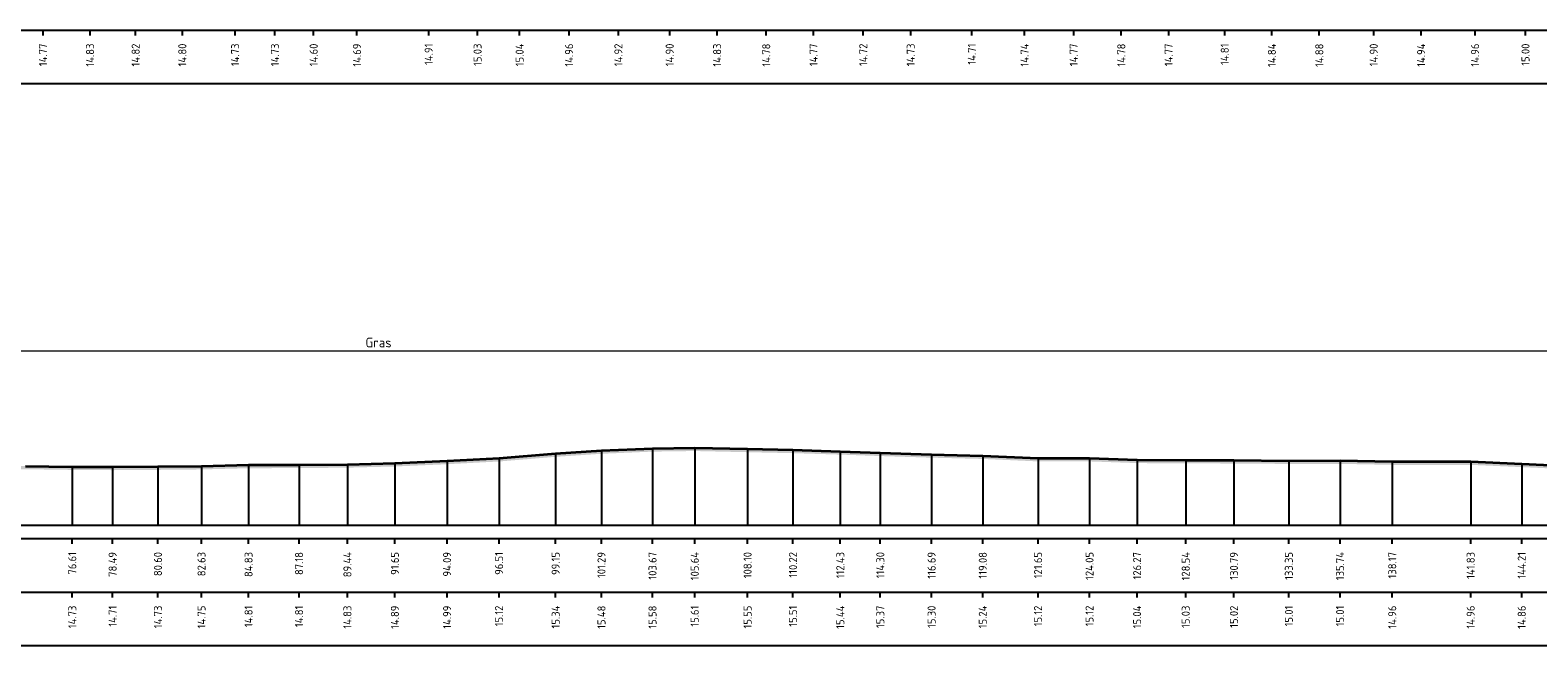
# Model space of a CAD drawing. Header units: metres. Extents: x 197882 to 206172, y 361908 to 364395.
# Tile 11 of 41: x 205859 to 205929, y 363821 to 363850. Entities that reach past the tile are written whole.
import ezdxf
from ezdxf.enums import TextEntityAlignment as Align

# ---------------------------------------------------------------- set-up
doc = ezdxf.new("R2010")
doc.units = ezdxf.units.M
doc.header["$PDMODE"] = 35
doc.header["$PDSIZE"] = 0.075
for name, color, linetype, lineweight in [('X-ME-AL-PROFIEL_HUIDIG MAAIVELD-GD', 252, 'Continuous', 0), ('X-XX-AL-DETAIL1-M', 7, 'Continuous', 18), ('X-XX-AL-DWARSPROFIEL_PROFIELLIJN MAAIVELD-GD', 8, 'Continuous', 35)]:
    doc.layers.add(name, color=color, linetype=linetype, lineweight=lineweight)
doc.layers.add('X-ME-AL-PROFIELRASTER-S', color=7, linetype='Continuous')
doc.styles.add('NLCS-ISO-ANNOTATIEF-T18', font='NLCS-ISO.ttf', dxfattribs={"height": 1.8})
doc.styles.add('NLCS-ISO-ANNOTATIVE-T18', font='NLCS-ISO.ttf', dxfattribs={"height": 1.8})
doc.dimstyles.new('NLCS-ANNOTATIEF-T18-PIJL_L2_H0', dxfattribs={"dimtxt": 2.5, "dimasz": 1.8, "dimexe": 2, "dimexo": 2, "dimgap": 0.7, "dimtad": 1, "dimzin": 0, "dimdsep": 46, "dimtxsty": 'NLCS-ISO-ANNOTATIEF-T18', "dimcen": 0, "dimdle": 2, "dimclrd": 256, "dimclre": 256, "dimclrt": 10, "dimaunit": 2, "dimadec": 0, "dimazin": 0, "dimtfac": 1, "dimtdec": 3, "dimtofl": 0, "dimtmove": 0, "dimatfit": 3, "dimfxl": 2, "dimfxlon": 1, "dimtfillclr": 256, "dimtolj": 1, "dimtzin": 0, "dimlwd": -1, "dimlwe": -1, "dimarcsym": 0})

# ---------------------------------------------------------------- blocks, each defined once
blk = doc.blocks.new('SAL-PROFIELRASTER_BALK_EIND1-D')
at = {"color": 0, "linetype": 'ByBlock', "lineweight": -2, "flags": 128}
for points in [[(0, 0), (1, 0)], [(0, -2.5), (1, -2.5)], [(0, -12.5), (1, -12.5)]]:
    blk.add_lwpolyline(points, dxfattribs=at)
blk = doc.blocks.new('SAL-PROFIELRASTER_BALK_EIND2-D')
at = {"color": 0, "linetype": 'ByBlock', "lineweight": -2}
blk.add_line((1, -12.5), (0, -12.5), dxfattribs=at)
blk = doc.blocks.new('SAL-PROFIELRASTER_BALK_DATA-D')
at = {"color": 0, "linetype": 'ByBlock', "lineweight": -2}
blk.add_lwpolyline([(0, -3.5), (0, -2.5)], dxfattribs=at)
at = {"color": 0, "linetype": 'ByBlock', "lineweight": -2, "style": 'NLCS-ISO-ANNOTATIVE-T18'}
blk.add_attdef('GETAL', text='', height=1.5, rotation=90, dxfattribs=at).set_placement((0.75, -5), align=Align.RIGHT)
blk = doc.blocks.new('SAL-PROFIELRASTER_AANHAAL-D')
at = {"color": 9, "linetype": 'ByBlock', "lineweight": -2, "flags": 128}
blk.add_lwpolyline([(0, 1), (0, 0)], dxfattribs=at)
blk = doc.blocks.new('*D31')
at = {"layer": 'Defpoints', "color": 0, "transparency": 16777216}
for p in [(205787.059, 363834.542), (205787.059, 363826.427), (205962.44, 363826.427)]:
    blk.add_point(p, dxfattribs=at)
at = {"layer": 'X-XX-AL-DETAIL1-M', "transparency": 16777216}
for p, q in [((205787.059, 363834.042), (205787.059, 363835.042)), ((205962.44, 363834.042), (205962.44, 363835.042)), ((205961.99, 363834.542), (205787.509, 363834.542))]:
    blk.add_line(p, q, dxfattribs=at)
for points in [[(205787.509, 363834.617), (205787.509, 363834.467), (205787.059, 363834.542)], [(205961.99, 363834.617), (205961.99, 363834.467), (205962.44, 363834.542)]]:
    blk.add_solid(points, dxfattribs=at)
at = {"layer": 'X-XX-AL-DETAIL1-M', "color": 10, "transparency": 16777216, "insert": (205874.75, 363834.942), "char_height": 0.45, "attachment_point": 5, "style": 'NLCS-ISO-ANNOTATIEF-T18'}
blk.add_mtext('\\A1;Gras', dxfattribs=at)

msp = doc.modelspace()

# ---------------------------------------------------------------- hatches: boundary and pattern name
at = {"layer": 'X-ME-AL-PROFIEL_HUIDIG MAAIVELD-GD'}
h = msp.add_hatch(dxfattribs=at)
h.set_pattern_fill('AGR-MAAIVELD', color=256, scale=0.05, pattern_type=2)
h.set_pattern_definition([(45, (-18.044, 287.2977), (-0.25000007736, 0.25000007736), []), (45, (-18.0797, 287.3334), (0, 0.50000015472), [0.3535535, -0.3535535]), (45, (-18.11543, 287.36912), (0, 0.50000015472), [0.3535535, -0.3535535]), (45, (-18.15164, 287.40533), (0, 0.50000015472), [0.3535535, -0.3535535]), (45, (-18.18686, 287.44055), (0, 0.50000015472), [0.3535535, -0.3535535]), (45, (-18.22257, 287.47626), (0, 0.50000015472), [0.3535535, -0.3535535]), (45, (-18.2583, 287.51198), (0, 0.50000015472), [0.3535535, -0.3535535]), (315, (-18.044, 287.2977), (0.25000007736, 0.25000007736), []), (315, (-18.0083, 287.3334), (0.50000015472, -1e-16), [0.3535535, -0.3535535]), (315, (-17.97257, 287.36912), (0.50000015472, -1e-16), [0.3535535, -0.3535535]), (315, (-17.93636, 287.40533), (0.50000015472, -1e-16), [0.3535535, -0.3535535]), (315, (-17.90114, 287.44055), (0.50000015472, -1e-16), [0.3535535, -0.3535535]), (315, (-17.86543, 287.47626), (0.50000015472, -1e-16), [0.3535535, -0.3535535]), (315, (-17.8297, 287.51198), (0.50000015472, -1e-16), [0.3535535, -0.3535535])])
h.paths.add_polyline_path([(205965.784, 363829.689), (205963.249, 363829.738), (205962.44, 363829.853), (205961.267, 363829.846), (205959.509, 363829.749), (205957.219, 363829.697), (205954.964, 363829.668), (205952.387, 363829.62), (205949.905, 363829.509), (205947.204, 363829.454), (205944.991, 363829.362), (205942.618, 363829.252), (205940.697, 363829.154), (205939.224, 363829.052), (205937.25, 363828.965), (205935.629, 363828.957), (205933.603, 363829.022), (205931.727, 363829.149), (205930.417, 363829.177), (205928.071, 363829.284), (205925.69, 363829.39), (205922.032, 363829.39), (205919.596, 363829.436), (205917.21, 363829.432), (205914.649, 363829.451), (205912.4, 363829.456), (205910.133, 363829.471), (205907.913, 363829.55), (205905.51, 363829.55), (205902.934, 363829.665), (205900.547, 363829.724), (205898.154, 363829.8), (205896.287, 363829.867), (205894.081, 363829.934), (205891.964, 363829.979), (205889.499, 363830.033), (205887.53, 363830.006), (205885.149, 363829.905), (205883.011, 363829.764), (205880.369, 363829.546), (205877.949, 363829.419), (205875.513, 363829.313), (205873.299, 363829.259), (205871.042, 363829.237), (205868.688, 363829.233), (205866.494, 363829.175), (205864.461, 363829.156), (205862.348, 363829.141), (205860.466, 363829.154), (205858.289, 363829.185), (205856.367, 363829.189), (205854.359, 363829.179), (205852.204, 363829.22), (205850.166, 363829.27), (205848.258, 363829.218), (205846.364, 363829.306), (205844.416, 363829.322), (205842.182, 363829.351), (205840.113, 363829.381), (205838.166, 363829.364), (205835.868, 363829.414), (205833.74, 363829.461), (205831.616, 363829.487), (205829.474, 363829.512), (205827.391, 363829.547), (205825.152, 363829.579), (205823.102, 363829.604), (205821.377, 363829.685), (205819.609, 363829.603), (205817.392, 363829.592), (205815.494, 363829.565), (205813.407, 363829.548), (205811.319, 363829.532), (205809.074, 363829.563), (205807.07, 363829.603), (205805.031, 363829.676), (205803.117, 363829.782), (205800.697, 363829.947), (205798.588, 363830.178), (205796.323, 363830.319), (205793.939, 363830.388), (205791.681, 363830.371), (205789.629, 363830.382), (205787.728, 363830.399), (205786.812, 363830.299), (205785.182, 363829.817), (205783.859, 363829.303), (205783.859, 363829.153), (205785.182, 363829.667), (205786.812, 363830.149), (205787.728, 363830.249), (205789.629, 363830.232), (205791.681, 363830.221), (205793.939, 363830.238), (205796.323, 363830.169), (205798.588, 363830.028), (205800.697, 363829.797), (205803.117, 363829.632), (205805.031, 363829.526), (205807.07, 363829.453), (205809.074, 363829.413), (205811.319, 363829.382), (205813.407, 363829.398), (205815.494, 363829.415), (205817.392, 363829.442), (205819.609, 363829.453), (205821.377, 363829.535), (205823.102, 363829.454), (205825.152, 363829.429), (205827.391, 363829.397), (205829.474, 363829.362), (205831.616, 363829.337), (205833.74, 363829.311), (205835.868, 363829.264), (205838.166, 363829.214), (205840.113, 363829.231), (205842.182, 363829.201), (205844.416, 363829.172), (205846.364, 363829.156), (205848.258, 363829.068), (205850.166, 363829.12), (205852.204, 363829.07), (205854.359, 363829.029), (205856.367, 363829.039), (205858.289, 363829.035), (205860.466, 363829.004), (205862.348, 363828.991), (205864.461, 363829.006), (205866.494, 363829.025), (205868.688, 363829.083), (205871.042, 363829.087), (205873.299, 363829.109), (205875.513, 363829.163), (205877.949, 363829.269), (205880.369, 363829.396), (205883.011, 363829.614), (205885.149, 363829.755), (205887.53, 363829.856), (205889.499, 363829.883), (205891.964, 363829.829), (205894.081, 363829.784), (205896.287, 363829.717), (205898.154, 363829.65), (205900.547, 363829.574), (205902.934, 363829.515), (205905.51, 363829.4), (205907.913, 363829.4), (205910.133, 363829.321), (205912.4, 363829.306), (205914.649, 363829.301), (205917.21, 363829.282), (205919.596, 363829.286), (205922.032, 363829.24), (205925.69, 363829.24), (205928.071, 363829.134), (205930.417, 363829.027), (205931.727, 363828.999), (205933.603, 363828.872), (205935.629, 363828.807), (205937.25, 363828.815), (205939.224, 363828.902), (205940.697, 363829.004), (205942.618, 363829.102), (205944.991, 363829.212), (205947.204, 363829.304), (205949.905, 363829.359), (205952.387, 363829.47), (205954.964, 363829.518), (205957.219, 363829.547), (205959.509, 363829.599), (205961.267, 363829.696), (205962.44, 363829.703), (205963.249, 363829.588), (205965.784, 363829.539)])

# ---------------------------------------------------------------- linework, layer by layer
at = {"layer": 'X-XX-AL-DWARSPROFIEL_PROFIELLIJN MAAIVELD-GD'}
msp.add_lwpolyline([(205858.289, 363829.185), (205860.466, 363829.154), (205862.348, 363829.141), (205864.461, 363829.156), (205866.494, 363829.175), (205868.688, 363829.233), (205871.042, 363829.237), (205873.299, 363829.259), (205875.513, 363829.313), (205877.949, 363829.419), (205880.369, 363829.546), (205883.011, 363829.764), (205885.149, 363829.905), (205887.53, 363830.006), (205889.499, 363830.033), (205891.964, 363829.979), (205894.081, 363829.934), (205896.287, 363829.867), (205898.154, 363829.8), (205900.547, 363829.724), (205902.934, 363829.665), (205905.51, 363829.55), (205907.913, 363829.55), (205910.133, 363829.471), (205912.4, 363829.456), (205914.649, 363829.451), (205917.21, 363829.432), (205919.596, 363829.436), (205922.032, 363829.39), (205925.69, 363829.39), (205928.071, 363829.284), (205930.417, 363829.177)], dxfattribs=at)

# ---------------------------------------------------------------- block references
at = {"layer": 'X-ME-AL-PROFIELRASTER-S', "yscale": 0.25}
for name, p, xscale, zscale in [('SAL-PROFIELRASTER_BALK_EIND1-D', (205783.859, 363852.629), 212.690473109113, 212.690473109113), ('SAL-PROFIELRASTER_BALK_EIND2-D', (205783.859, 363850.129), 212.690473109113, 212.690473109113), ('SAL-PROFIELRASTER_BALK_EIND1-D', (205783.859, 363826.427), 182.5505301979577, 182.5505301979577), ('SAL-PROFIELRASTER_BALK_EIND2-D', (205783.859, 363823.927), 182.5505301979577, 182.5505301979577)]:
    msp.add_blockref(name, p, dxfattribs=dict(at, xscale=xscale, zscale=zscale))
at = {"layer": 'X-ME-AL-PROFIELRASTER-S', "xscale": 0.25, "yscale": 0.25, "zscale": 0.25}
for p, values in [((205859.103, 363850.129), {'GETAL': '14.77'}), ((205861.295, 363850.129), {'GETAL': '14.83'}), ((205863.422, 363850.129), {'GETAL': '14.82'}), ((205865.599, 363850.129), {'GETAL': '14.80'}), ((205868.063, 363850.129), {'GETAL': '14.73'}), ((205869.918, 363850.129), {'GETAL': '14.73'}), ((205871.724, 363850.129), {'GETAL': '14.60'}), ((205873.745, 363850.129), {'GETAL': '14.69'}), ((205877.09, 363850.129), {'GETAL': '14.91'}), ((205879.37, 363850.129), {'GETAL': '15.03'}), ((205881.331, 363850.129), {'GETAL': '15.04'}), ((205883.638, 363850.129), {'GETAL': '14.96'}), ((205885.936, 363850.129), {'GETAL': '14.92'}), ((205888.33, 363850.129), {'GETAL': '14.90'}), ((205890.543, 363850.129), {'GETAL': '14.83'}), ((205892.834, 363850.129), {'GETAL': '14.78'}), ((205895.039, 363850.129), {'GETAL': '14.77'}), ((205897.358, 363850.129), {'GETAL': '14.72'}), ((205899.574, 363850.129), {'GETAL': '14.73'}), ((205902.424, 363850.129), {'GETAL': '14.71'}), ((205904.883, 363850.129), {'GETAL': '14.74'}), ((205907.176, 363850.129), {'GETAL': '14.77'}), ((205909.396, 363850.129), {'GETAL': '14.78'}), ((205911.604, 363850.129), {'GETAL': '14.77'}), ((205914.219, 363850.129), {'GETAL': '14.81'}), ((205916.418, 363850.129), {'GETAL': '14.84'}), ((205918.63, 363850.129), {'GETAL': '14.88'}), ((205921.167, 363850.129), {'GETAL': '14.90'}), ((205923.38, 363850.129), {'GETAL': '14.94'}), ((205925.893, 363850.129), {'GETAL': '14.96'}), ((205928.248, 363850.129), {'GETAL': '15.00'}), ((205860.466, 363826.427), {'GETAL': '76.61'}), ((205862.348, 363826.427), {'GETAL': '78.49'}), ((205864.461, 363826.427), {'GETAL': '80.60'}), ((205866.494, 363826.427), {'GETAL': '82.63'}), ((205868.688, 363826.427), {'GETAL': '84.83'}), ((205871.042, 363826.427), {'GETAL': '87.18'}), ((205873.299, 363826.427), {'GETAL': '89.44'}), ((205875.513, 363826.427), {'GETAL': '91.65'}), ((205877.949, 363826.427), {'GETAL': '94.09'}), ((205880.369, 363826.427), {'GETAL': '96.51'}), ((205883.011, 363826.427), {'GETAL': '99.15'}), ((205885.149, 363826.427), {'GETAL': '101.29'}), ((205887.53, 363826.427), {'GETAL': '103.67'}), ((205889.499, 363826.427), {'GETAL': '105.64'}), ((205891.964, 363826.427), {'GETAL': '108.10'}), ((205894.081, 363826.427), {'GETAL': '110.22'}), ((205896.287, 363826.427), {'GETAL': '112.43'}), ((205898.154, 363826.427), {'GETAL': '114.30'}), ((205900.547, 363826.427), {'GETAL': '116.69'}), ((205902.934, 363826.427), {'GETAL': '119.08'}), ((205905.51, 363826.427), {'GETAL': '121.65'}), ((205907.913, 363826.427), {'GETAL': '124.05'}), ((205910.133, 363826.427), {'GETAL': '126.27'}), ((205912.4, 363826.427), {'GETAL': '128.54'}), ((205914.649, 363826.427), {'GETAL': '130.79'}), ((205917.21, 363826.427), {'GETAL': '133.35'}), ((205919.596, 363826.427), {'GETAL': '135.74'}), ((205922.032, 363826.427), {'GETAL': '138.17'}), ((205925.69, 363826.427), {'GETAL': '141.83'}), ((205928.071, 363826.427), {'GETAL': '144.21'}), ((205860.466, 363823.927), {'GETAL': '14.73'}), ((205862.348, 363823.927), {'GETAL': '14.71'}), ((205864.461, 363823.927), {'GETAL': '14.73'}), ((205866.494, 363823.927), {'GETAL': '14.75'}), ((205868.688, 363823.927), {'GETAL': '14.81'}), ((205871.042, 363823.927), {'GETAL': '14.81'}), ((205873.299, 363823.927), {'GETAL': '14.83'}), ((205875.513, 363823.927), {'GETAL': '14.89'}), ((205877.949, 363823.927), {'GETAL': '14.99'}), ((205880.369, 363823.927), {'GETAL': '15.12'}), ((205883.011, 363823.927), {'GETAL': '15.34'}), ((205885.149, 363823.927), {'GETAL': '15.48'}), ((205887.53, 363823.927), {'GETAL': '15.58'}), ((205889.499, 363823.927), {'GETAL': '15.61'}), ((205891.964, 363823.927), {'GETAL': '15.55'}), ((205894.081, 363823.927), {'GETAL': '15.51'}), ((205896.287, 363823.927), {'GETAL': '15.44'}), ((205898.154, 363823.927), {'GETAL': '15.37'}), ((205900.547, 363823.927), {'GETAL': '15.30'}), ((205902.934, 363823.927), {'GETAL': '15.24'}), ((205905.51, 363823.927), {'GETAL': '15.12'}), ((205907.913, 363823.927), {'GETAL': '15.12'}), ((205910.133, 363823.927), {'GETAL': '15.04'}), ((205912.4, 363823.927), {'GETAL': '15.03'}), ((205914.649, 363823.927), {'GETAL': '15.02'}), ((205917.21, 363823.927), {'GETAL': '15.01'}), ((205919.596, 363823.927), {'GETAL': '15.01'}), ((205922.032, 363823.927), {'GETAL': '14.96'}), ((205925.69, 363823.927), {'GETAL': '14.96'}), ((205928.071, 363823.927), {'GETAL': '14.86'})]:
    msp.add_blockref('SAL-PROFIELRASTER_BALK_DATA-D', p, dxfattribs=at).add_auto_attribs(values)
at = {"layer": 'X-ME-AL-PROFIELRASTER-S'}
for p, yscale in [((205885.149, 363826.427), 3.478), ((205887.53, 363826.427), 3.579000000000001), ((205889.499, 363826.427), 3.606), ((205891.964, 363826.427), 3.552), ((205894.081, 363826.427), 3.507), ((205896.287, 363826.427), 3.44), ((205860.466, 363826.427), 2.727), ((205862.348, 363826.427), 2.714), ((205864.461, 363826.427), 2.728999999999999), ((205866.494, 363826.427), 2.747999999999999), ((205868.688, 363826.427), 2.805999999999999), ((205871.042, 363826.427), 2.81), ((205873.299, 363826.427), 2.832000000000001), ((205875.513, 363826.427), 2.885999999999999), ((205877.949, 363826.427), 2.992000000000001), ((205880.369, 363826.427), 3.119), ((205883.011, 363826.427), 3.337), ((205898.154, 363826.427), 3.372999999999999), ((205900.547, 363826.427), 3.297000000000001), ((205902.934, 363826.427), 3.238), ((205905.51, 363826.427), 3.122999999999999), ((205907.913, 363826.427), 3.122999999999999), ((205910.133, 363826.427), 3.044), ((205912.4, 363826.427), 3.029), ((205914.649, 363826.427), 3.023999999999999), ((205917.21, 363826.427), 3.005000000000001), ((205919.596, 363826.427), 3.009), ((205922.032, 363826.427), 2.962999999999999), ((205925.69, 363826.427), 2.962999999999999), ((205928.071, 363826.427), 2.856999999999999)]:
    msp.add_blockref('SAL-PROFIELRASTER_AANHAAL-D', p, dxfattribs=dict(at, yscale=yscale))

# ---------------------------------------------------------------- dimensions: what is measured, and where the dimension line sits
at = {"layer": 'X-XX-AL-DETAIL1-M'}
dim = msp.add_linear_dim(base=(205787.059, 363834.542), p1=(205962.44, 363826.427), p2=(205787.059, 363826.427), text='Gras', dimstyle='NLCS-ANNOTATIEF-T18-PIJL_L2_H0', dxfattribs=at)
dim.commit()
dim.dimension.update_dxf_attribs({"geometry": '*D31', "text_midpoint": (205874.75, 363834.542), "dimtype": 160})

doc.saveas('drawing.dxf')
